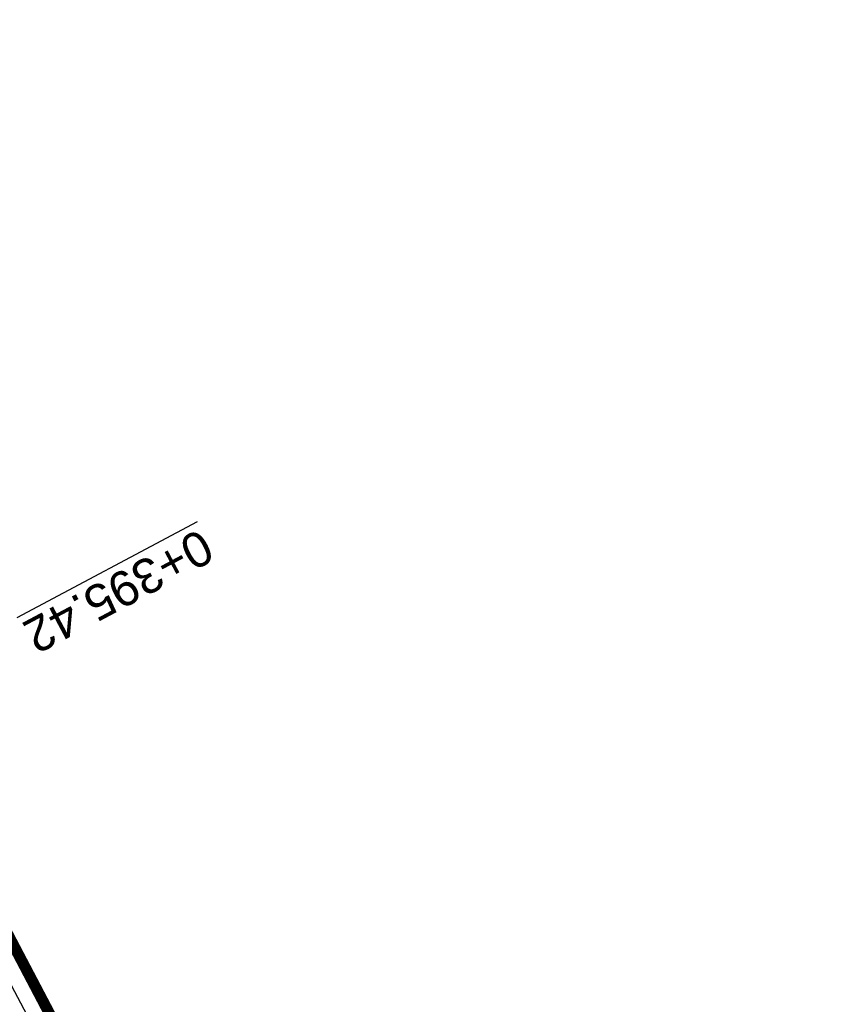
# Model space of a CAD drawing. Header units: metres. Extents: x 7529682 to 7533711, y 5721195 to 5727842.
# Tile 211 of 232: x 7529909 to 7529939, y 5727439 to 5727474. Entities that reach past the tile are written whole.
import ezdxf

# ---------------------------------------------------------------- set-up
doc = ezdxf.new("R2010")
doc.units = ezdxf.units.M
doc.linetypes.add('817-dzialki-09-05-04$0$HIDDEN', pattern=[0.375, 0.25, -0.125])
doc.layers.add('D-LR-etap-III', color=7, linetype='817-dzialki-09-05-04$0$HIDDEN', lineweight=50, true_color=0x00008f)
doc.layers.add('D-przekroje-pop', color=7, linetype='Continuous', lineweight=50, true_color=0x000099)
doc.layers.add('D-skarpa', color=2, linetype='Continuous')
doc.styles.get("Standard").update_dxf_attribs({"font": 'arial.ttf'})

msp = doc.modelspace()

# ---------------------------------------------------------------- linework, layer by layer
at = {"layer": 'D-LR-etap-III', "ltscale": 10, "flags": 128}
msp.add_lwpolyline([(7531750.474471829, 5723895.103125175, 0.4, 0.4, 0), (7531750.505, 5723895.13, 0.4, 0.4, 0), (7531682.71, 5724022.92, 0.4, 0.4, 0), (7531619.177023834, 5724147.203692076, 0.4, 0.4, 0), (7531592.308960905, 5724198.48863389, 0.4, 0.4, 0), (7531553.263875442, 5724272.918564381, 0.4, 0.4, 0), (7531504.019999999, 5724366.79, 0.4, 0.4, 0), (7531482.09, 5724407.62, 0.4, 0.4, 0), (7531412.350402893, 5724541.182759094, 0.4, 0.4, 0), (7531388.463669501, 5724586.929768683, 0.4, 0.4, 0), (7531345.12, 5724669.94, 0.4, 0.4, 0), (7531127.66, 5725081.67, 0.4, 0.4, 0), (7531059.253139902, 5725211.040795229, 0.4, 0.4, 0), (7531008.007244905, 5725307.953830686, 0.4, 0.4, 0), (7530964.181635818, 5725390.835555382, 0.4, 0.4, 0), (7530914.557354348, 5725484.683561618, 0.4, 0.4, 0), (7530865.243241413, 5725577.493975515, 0.4, 0.4, 0), (7530840.085257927, 5725624.058651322, 0.4, 0.4, 0), (7530802.559525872, 5725694.924584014, 0.4, 0.4, 0), (7530755.54, 5725787.51, 0.4, 0.4, 0), (7530708.717810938, 5725876.303221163, 0.4, 0.4, 0), (7530695.12, 5725902.09, 0.4, 0.4, 0), (7530642.91397006, 5726001.07839487, 0.4, 0.4, 0), (7530634.934723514, 5726016.146615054, 0.4, 0.4, 0), (7530610.820000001, 5726061.929999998, 0.4, 0.4, 0), (7530610.820000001, 5726061.929999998, 0.4, 0.4, 0), (7530607.21, 5726063.51, 0.4, 0.4, 0), (7530597.42, 5726080.68, 0.4, 0.4, 0), (7530591.16, 5726088.44, 0.4, 0.4, 0), (7530581.28, 5726107.21, 0.4, 0.4, 0), (7530571.29, 5726130.56, 0.4, 0.4, 0), (7530549.554994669, 5726171.527317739, 0.4, 0.4, 0), (7530531.014309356, 5726206.473807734, 0.4, 0.4, 0), (7530516.461208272, 5726236.016618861, 0.4, 0.4, 0), (7530500.798929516, 5726266.141265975, 0.4, 0.4, 0), (7530491.349999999, 5726283.94, 0.4, 0.4, 0), (7530482.4, 5726303.41, 0.4, 0.4, 0), (7530482.4, 5726303.41, 0.4, 0.4, 0), (7530450.41, 5726357.28, 0.4, 0.4, 0), (7530397.759396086, 5726458.499907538, 0.4, 0.4, 0), (7530334.707815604, 5726583.664702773, 0.4, 0.4, 0), (7530303.939274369, 5726645.167943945, 0.4, 0.4, 0), (7530300.509779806, 5726651.777515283, 0.4, 0.4, 0), (7530289.213532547, 5726671.966724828, 0.4, 0.4, 0), (7530281.54, 5726685.57, 0.4, 0.4, 0), (7530261.37085633, 5726724.163374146, 0.4, 0.4, 0), (7530254.03, 5726738.21, 0.4, 0.4, 0), (7530197.219999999, 5726845.06, 0.4, 0.4, 0), (7530194.71, 5726849.15, 0.4, 0.4, 0), (7530195.92, 5726850.75, 0.4, 0.4, 0), (7530170.546669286, 5726892.961489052, 0.4, 0.4, 0), (7530143.174718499, 5726945.065838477, 0.4, 0.4, 0), (7530105.059999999, 5727018.32, 0.4, 0.4, 0), (7530100.059999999, 5727027.16, 0.4, 0.4, 0), (7530062.318670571, 5727099.625398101, 0.4, 0.4, 0), (7530015.378537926, 5727189.420463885, 0.4, 0.4, 0), (7529983.207960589, 5727250.206596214, 0.4, 0.4, 0), (7529953.284293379, 5727306.74720398, 0.4, 0.4, 0), (7529900.67053443, 5727406.15903814, 0.4, 0.4, 0), (7529890.630239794, 5727425.131178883, 0.4, 0.4, 0), (7529875.155383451, 5727454.426350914, 0.4, 0.4, 0), (7529857.560096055, 5727487.787346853, 0.4, 0.4, 0), (7529835.194401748, 5727530.19312405, 0.4, 0.4, 0), (7529811.740544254, 5727574.662079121, 0.4, 0.4, 0), (7529792.101859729, 5727611.922638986, 0.4, 0.4, 0), (7529768.066117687, 5727657.469613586, 0.4, 0.4, 0), (7529755.210566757, 5727682.131373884, 0.4, 0.4, 0), (7529753.309999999, 5727681.13, 0.4, 0.4, 0), (7529739.21, 5727707.77, 0.4, 0.4, 0), (7529735.394745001, 5727711.251990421, 0.4, 0.4, 0), (7529725.42, 5727730.2, 0.4, 0.4, 0), (7529723.55, 5727729.88, 0.4, 0.4, 0), (7529695.566668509, 5727782.932080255, 0.4, 0.4, 0), (7529717.67971874, 5727794.024357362, 0.4, 0.4, 0), (7529736.274870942, 5727758.647400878, 0.4, 0.4, 0), (7529736.274870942, 5727758.647400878, 0.4, 0.4, 0), (7529744.511003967, 5727750.406106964, 0.4, 0.4, 0), (7529744.511003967, 5727750.406106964, 0.4, 0.4, 0), (7529750.282568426, 5727738.549848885, 0.4, 0.4, 0), (7529777.108510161, 5727687.569424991, 0.4, 0.4, 0), (7529796.51537536, 5727651.329932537, 0.4, 0.4, 0), (7529814.937945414, 5727616.793170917, 0.4, 0.4, 0), (7529839.006722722, 5727572.303976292, 0.4, 0.4, 0), (7529860.617626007, 5727532.509108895, 0.4, 0.4, 0), (7529882.348967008, 5727491.504261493, 0.4, 0.4, 0), (7529904.865139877, 5727449.096370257, 0.4, 0.4, 0), (7529920.747384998, 5727418.884773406, 0.4, 0.4, 0), (7529946.676504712, 5727368.547487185, 0.4, 0.4, 0), (7529972.024701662, 5727320.573310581, 0.4, 0.4, 0), (7529987.740014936, 5727290.153392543, 0.4, 0.4, 0), (7529996.497385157, 5727273.661630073, 0.4, 0.4, 0), (7530017.541471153, 5727234.202689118, 0.4, 0.4, 0), (7530033.053657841, 5727204.864166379, 0.4, 0.4, 0), (7530051.622983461, 5727170.222745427, 0.4, 0.4, 0), (7530069.276612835, 5727137.015751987, 0.4, 0.4, 0), (7530089.385386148, 5727097.533639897, 0.4, 0.4, 0), (7530109.712512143, 5727060.746615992, 0.4, 0.4, 0), (7530136.769722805, 5727011.640131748, 0.4, 0.4, 0), (7530162.446686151, 5726962.743777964, 0.4, 0.4, 0), (7530187.674104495, 5726916.992101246, 0.4, 0.4, 0), (7530207.820739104, 5726879.335323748, 0.4, 0.4, 0), (7530230.625609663, 5726834.518686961, 0.4, 0.4, 0), (7530262.288093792, 5726776.61832811, 0.4, 0.4, 0), (7530277.509672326, 5726760.213143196, 0.4, 0.4, 0), (7530286.036865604, 5726744.106684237, 0.4, 0.4, 0), (7530288.097472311, 5726735.884066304, 0.4, 0.4, 0), (7530290.393870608, 5726725.046963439, 0.4, 0.4, 0), (7530296.17664807, 5726713.582980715, 0.4, 0.4, 0), (7530302.726195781, 5726701.18226779, 0.4, 0.4, 0), (7530325.685047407, 5726657.466383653, 0.4, 0.4, 0), (7530343.243978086, 5726623.648592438, 0.4, 0.4, 0), (7530360.229820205, 5726591.746871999, 0.4, 0.4, 0), (7530383.20855044, 5726548.059469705, 0.4, 0.4, 0), (7530406.017875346, 5726503.605514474, 0.4, 0.4, 0), (7530427.464919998, 5726462.620289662, 0.4, 0.4, 0), (7530447.9278544, 5726424.388014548, 0.4, 0.4, 0), (7530471.126878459, 5726379.920667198, 0.4, 0.4, 0), (7530490.501003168, 5726343.033350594, 0.4, 0.4, 0), (7530509.499458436, 5726306.733076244, 0.4, 0.4, 0), (7530529.890269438, 5726267.244072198, 0.4, 0.4, 0), (7530543.852446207, 5726238.990319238, 0.4, 0.4, 0), (7530554.808897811, 5726218.943990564, 0.4, 0.4, 0), (7530559.027108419, 5726212.223286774, 0.4, 0.4, 0), (7530563.060988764, 5726206.409670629, 0.4, 0.4, 0), (7530566.93354971, 5726200.463543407, 0.4, 0.4, 0), (7530569.771022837, 5726194.901501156, 0.4, 0.4, 0), (7530571.47319415, 5726191.282350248, 0.4, 0.4, 0), (7530572.839142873, 5726188.024533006, 0.4, 0.4, 0), (7530575.295071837, 5726182.034664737, 0.4, 0.4, 0), (7530579.736851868, 5726173.306070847, 0.4, 0.4, 0), (7530583.3, 5726167.41, 0.4, 0.4, 0), (7530593.4, 5726163.33, 0.4, 0.4, 0), (7530598.618375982, 5726155.264489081, 0.4, 0.4, 0), (7530608.258304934, 5726140.497132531, 0.4, 0.4, 0), (7530603.269999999, 5726136.83, 0.4, 0.4, 0), (7530606.53, 5726131.84, 0.4, 0.4, 0), (7530604.239057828, 5726124.21679044, 0.4, 0.4, 0), (7530605.847136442, 5726121.630127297, 0.4, 0.4, 0), (7530608.971611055, 5726116.164124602, 0.4, 0.4, 0), (7530618.114293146, 5726097.791111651, 0.4, 0.4, 0), (7530651.213125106, 5726034.959524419, 0.4, 0.4, 0), (7530670.243741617, 5725998.61095082, 0.4, 0.4, 0), (7530698.075474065, 5725945.952624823, 0.4, 0.4, 0), (7530716.505955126, 5725911.3051464, 0.4, 0.4, 0), (7530735.223454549, 5725875.667401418, 0.4, 0.4, 0), (7530752.504235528, 5725842.154920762, 0.4, 0.4, 0), (7530778.310652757, 5725793.501254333, 0.4, 0.4, 0), (7530797.499961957, 5725756.381811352, 0.4, 0.4, 0), (7530812.518974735, 5725728.28874362, 0.4, 0.4, 0), (7530820.039295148, 5725713.160404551, 0.4, 0.4, 0), (7530822.422446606, 5725710.193574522, 0.4, 0.4, 0), (7530833.154893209, 5725688.800634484, 0.4, 0.4, 0), (7530849.629354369, 5725656.158601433, 0.4, 0.4, 0), (7530867.98290276, 5725621.963939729, 0.4, 0.4, 0), (7530872.629809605, 5725612.88760475, 0.4, 0.4, 0), (7530880.354488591, 5725597.594500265, 0.4, 0.4, 0), (7530883.839446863, 5725593.389159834, 0.4, 0.4, 0), (7530891.782113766, 5725587.763349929, 0.4, 0.4, 0), (7530895.038670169, 5725584.280746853, 0.4, 0.4, 0), (7530897.033644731, 5725580.941110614, 0.4, 0.4, 0), (7530900.951646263, 5725579.945856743, 0.4, 0.4, 0), (7530904.80970798, 5725571.977328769, 0.4, 0.4, 0), (7530903.682362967, 5725568.566434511, 0.4, 0.4, 0), (7530908.900614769, 5725558.844845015, 0.4, 0.4, 0), (7530910.252030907, 5725545.671606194, 0.4, 0.4, 0), (7530912.872986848, 5725538.645543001, 0.4, 0.4, 0), (7530945.278171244, 5725478.464284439, 0.4, 0.4, 0), (7530959.692318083, 5725450.24628822, 0.4, 0.4, 0), (7531002.82670893, 5725368.192370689, 0.4, 0.4, 0), (7531044.703532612, 5725290.314293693, 0.4, 0.4, 0), (7531064.098839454, 5725253.212562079, 0.4, 0.4, 0), (7531083.010253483, 5725216.677517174, 0.4, 0.4, 0), (7531113.013137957, 5725158.465613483, 0.4, 0.4, 0), (7531137.364304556, 5725113.07076138, 0.4, 0.4, 0), (7531150.830830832, 5725086.711759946, 0.4, 0.4, 0), (7531159.745663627, 5725076.640848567, 0.4, 0.4, 0), (7531166.309999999, 5725074.58, 0.4, 0.4, 0), (7531172.29, 5725062.58, 0.4, 0.4, 0), (7531170.589828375, 5725055.605912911, 0.4, 0.4, 0), (7531173.732823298, 5725044.080706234, 0.4, 0.4, 0), (7531215.342008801, 5724964.859648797, 0.4, 0.4, 0), (7531238.054496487, 5724921.684649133, 0.4, 0.4, 0), (7531262.389821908, 5724875.282876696, 0.4, 0.4, 0), (7531295.587160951, 5724811.265731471, 0.4, 0.4, 0), (7531348.487908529, 5724712.362812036, 0.4, 0.4, 0), (7531363.740817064, 5724682.68394264, 0.4, 0.4, 0), (7531366.986905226, 5724675.865317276, 0.4, 0.4, 0), (7531382.541261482, 5724646.110625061, 0.4, 0.4, 0), (7531401.299165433, 5724610.874551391, 0.4, 0.4, 0), (7531428.964837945, 5724558.862274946, 0.4, 0.4, 0), (7531449.111202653, 5724520.397801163, 0.4, 0.4, 0), (7531477.292992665, 5724465.831467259, 0.4, 0.4, 0), (7531500.996290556, 5724421.112506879, 0.4, 0.4, 0), (7531512.121834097, 5724400.549045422, 0.4, 0.4, 0), (7531513.78163794, 5724396.757451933, 0.4, 0.4, 0), (7531526.32, 5724379.39, 0.4, 0.4, 0), (7531566.783642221, 5724302.73628205, 0.4, 0.4, 0), (7531578.579156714, 5724282.774819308, 0.4, 0.4, 0), (7531584.232619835, 5724273.111246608, 0.4, 0.4, 0), (7531590.109283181, 5724263.508189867, 0.4, 0.4, 0), (7531593.027899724, 5724258.771479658, 0.4, 0.4, 0), (7531595.711841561, 5724254.226824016, 0.4, 0.4, 0), (7531601.659976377, 5724243.898197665, 0.4, 0.4, 0), (7531606.097733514, 5724235.986407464, 0.4, 0.4, 0), (7531609.382207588, 5724230.799061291, 0.4, 0.4, 0), (7531611.580260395, 5724227.671180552, 0.4, 0.4, 0), (7531612.707802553, 5724225.86410867, 0.4, 0.4, 0), (7531618.665224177, 5724214.480919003, 0.4, 0.4, 0), (7531619.885522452, 5724212.333950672, 0.4, 0.4, 0), (7531620.931818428, 5724210.787064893, 0.4, 0.4, 0), (7531623.518605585, 5724207.111542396, 0.4, 0.4, 0), (7531626.143926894, 5724203.61306897, 0.4, 0.4, 0), (7531632.022984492, 5724196.485954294, 0.4, 0.4, 0), (7531653.949089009, 5724152.617641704, 0.4, 0.4, 0), (7531656.750690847, 5724143.103797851, 0.4, 0.4, 0), (7531659.61440691, 5724133.254504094, 0.4, 0.4, 0), (7531661.627147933, 5724128.646047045, 0.4, 0.4, 0.01093811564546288), (7531674.314987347, 5724101.43546424, 0.4, 0.4, 0), (7531685.137626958, 5724081.408252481, 0.4, 0.4, 0), (7531692.159945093, 5724066.277333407, 0.4, 0.4, 0), (7531699.662164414, 5724051.388120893, 0.4, 0.4, 0), (7531704.480624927, 5724040.808561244, 0.4, 0.4, 0), (7531704.480624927, 5724040.808561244, 0.4, 0.4, 0), (7531704.401251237, 5724037.368913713, 0.4, 0.4, 0), (7531720.383609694, 5724003.441317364, 0.4, 0.4, 0), (7531728.79890528, 5723986.206298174, 0.4, 0.4, 0), (7531733.237926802, 5723977.192631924, 0.4, 0.4, 0), (7531736.750027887, 5723969.505210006, 0.4, 0.4, 0), (7531737.336143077, 5723968.518916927, 0.4, 0.4, 0), (7531738.285051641, 5723967.699360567, 0.4, 0.4, 0), (7531742.180915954, 5723962.346428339, 0.4, 0.4, 0), (7531744.286141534, 5723958.615526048, 0.4, 0.4, 0), (7531755.393260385, 5723944.192617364, 0.4, 0.4, 0), (7531758.69, 5723936.76, 0.4, 0.4, 0), (7531780.08, 5723929.25, 0.4, 0.4, 0), (7531792.611989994, 5723906.337708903, 0.4, 0.4, 0), (7531792.611989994, 5723906.337708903, 0.4, 0.4, 0), (7531756.962094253, 5723883.055323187, 0.4, 0.4, 0), (7531750.46, 5723895.130000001, 0.4, 0.4, 0), (7531750.46, 5723895.130000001, 0, 0, 0)], format="xyseb", dxfattribs=at)
at = {"layer": 'D-skarpa', "linetype": 'Continuous'}
msp.add_lwpolyline([(7529889.586519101, 5727475.936078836), (7529891.669435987, 5727471.895853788, -0.002495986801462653), (7529898.919520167, 5727458.247056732), (7529902.732887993, 5727451.191516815), (7529903.762991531, 5727449.496825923), (7529903.986843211, 5727449.143073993), (7529904.433856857, 5727448.317968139), (7529906.12299026, 5727445.080348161), (7529908.452021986, 5727440.655909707), (7529910.795972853, 5727436.239350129), (7529913.216954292, 5727431.863470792), (7529914.332268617, 5727429.657132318), (7529914.332268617, 5727429.657132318), (7529915.224575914, 5727427.269294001), (7529917.629492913, 5727422.88493095), (7529917.629492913, 5727422.88493095), (7529920.087268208, 5727418.52848264), (7529920.320517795, 5727418.076271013), (7529922.325304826, 5727414.02632919, -0.008734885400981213), (7529924.931979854, 5727408.545315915), (7529924.931979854, 5727408.545315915), (7529924.931979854, 5727408.545315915), (7529929.032247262, 5727400.608650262)], format="xyb", dxfattribs=at)

# ---------------------------------------------------------------- texts
at = {"layer": 'D-przekroje-pop', "lineweight": 30}
msp.add_text('%%U0+395.42', height=1.25, rotation=208.0462159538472, dxfattribs=at).set_placement((7529915.805482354, 5727456.005917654))

doc.saveas('drawing.dxf')
